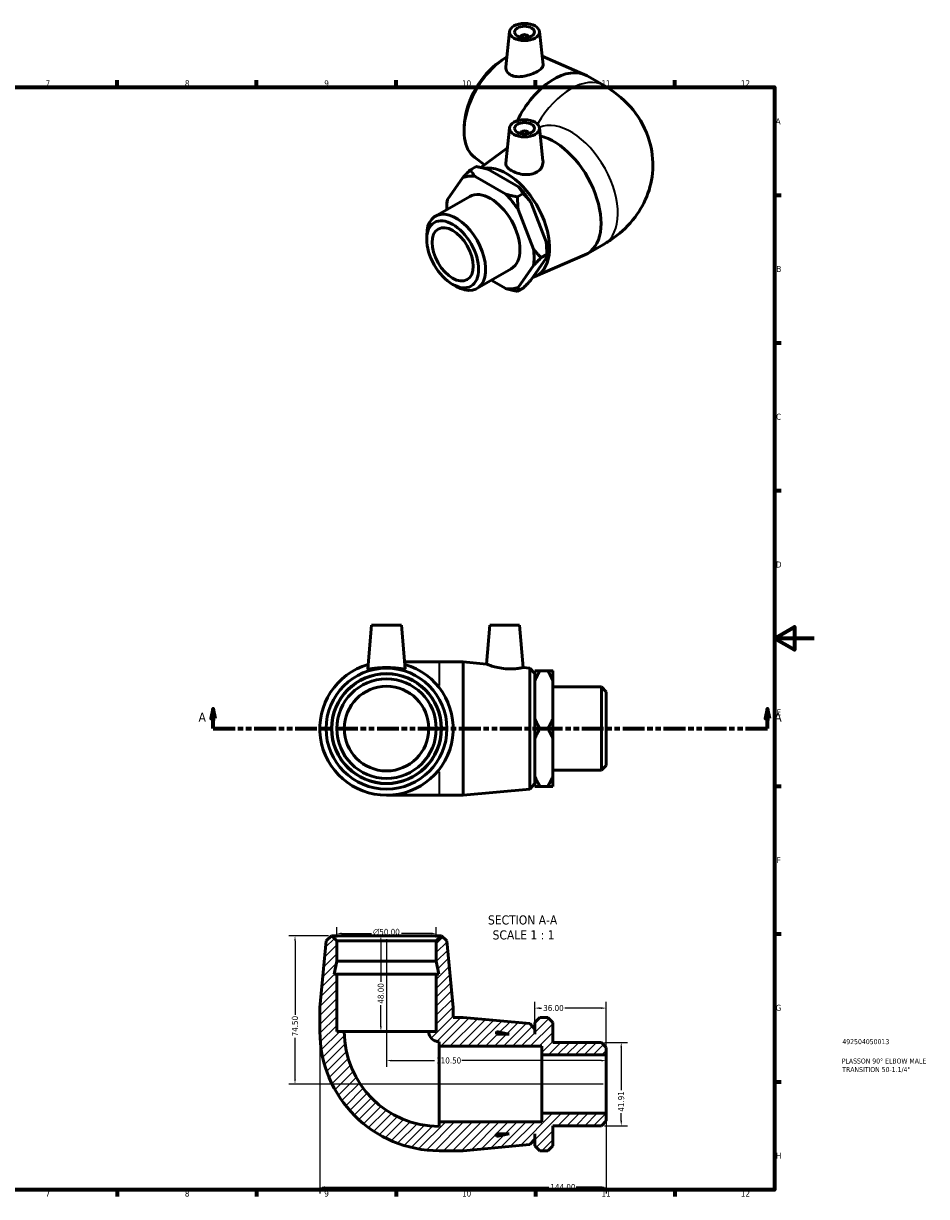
# Model space of a CAD drawing. Header units: millimetres. Extents: x -11 to 897, y -62 to 622.
# Tile 3 of 3: x 443 to 897, y 17 to 606. Entities that reach past the tile are written whole.
import ezdxf

# ---------------------------------------------------------------- set-up
doc = ezdxf.new("R2010")
doc.units = ezdxf.units.MM
doc.linetypes.add('DOUBLE_DASH_CHAIN', pattern=[1.2403, 0.6614, -0.0827, 0.1654, -0.0827, 0.1654, -0.0827])
for name, color, linetype, lineweight in [('Border (ANSI)', 7, 'Continuous', 70), ('Dimension (ANSI)', 7, 'Continuous', 25), ('Hatch (ANSI)', 7, 'Continuous', 18), ('Section Line (ANSI)', 7, 'DOUBLE_DASH_CHAIN', 70), ('Symbol (ANSI)', 7, 'Continuous', 25), ('Title (ISO)', 7, 'Continuous', 50), ('Visible (ANSI)', 7, 'Continuous', 50), ('Visible Narrow (ANSI)', 7, 'Continuous', 35)]:
    doc.layers.add(name, color=color, linetype=linetype, lineweight=lineweight)
doc.styles.add('Label Text (ANSI)', font='tahoma.ttf')
doc.styles.add('Note Text (ANSI)', font='tahoma.ttf')
doc.styles.add('Note Text (ISO)', font='tahoma.ttf')
doc.dimstyles.new('Default - mm (ANSI)', dxfattribs={"dimtxt": 3.048, "dimasz": 2.5, "dimexe": 3.175, "dimexo": 1.6002, "dimgap": 0.8, "dimtad": 0, "dimtoh": 1, "dimrnd": 1e-08, "dimzin": 4, "dimdsep": 46, "dimtxsty": 'Note Text (ANSI)', "dimcen": 0.09, "dimdle": 10, "dimclrd": 256, "dimclre": 256, "dimclrt": 256, "dimadec": 1, "dimazin": 1, "dimtfac": 1, "dimtofl": 0, "dimtmove": 0, "dimatfit": 3, "dimfxl": 1, "dimtolj": 1, "dimtzin": 4, "dimlwd": -1, "dimlwe": -1, "dimarcsym": 0})

# ---------------------------------------------------------------- blocks, each defined once
blk = doc.blocks.new('Borders Default Border')
at = {"layer": 'Border (ANSI)'}
for p, q in [((490.58, 574), (490.58, 577.45)), ((560.67, 574), (560.67, 577.45)), ((630.75, 574), (630.75, 577.45)), ((700.83, 574), (700.83, 577.45)), ((770.92, 574), (770.92, 577.45)), ((821, 519.75), (824.45, 519.75)), ((821, 445.5), (824.45, 445.5)), ((821, 371.25), (824.45, 371.25)), ((821, 222.75), (824.45, 222.75)), ((821, 148.5), (824.45, 148.5)), ((821, 74.25), (824.45, 74.25)), ((490.58, 20), (490.58, 16.55)), ((560.67, 20), (560.67, 16.55)), ((630.75, 20), (630.75, 16.55)), ((700.83, 20), (700.83, 16.55)), ((770.92, 20), (770.92, 16.55))]:
    blk.add_line(p, q, dxfattribs=at)
at = {"layer": 'Border (ANSI)', "flags": 128}
for points in [[(20, 20), (20, 574), (821, 574), (821, 20), (20, 20)], [(841, 297), (821, 297), (831, 302.77), (831, 291.23), (821, 297)]]:
    blk.add_lwpolyline(points, dxfattribs=at)
at = {"layer": 'Border (ANSI)', "color": 230, "true_color": 0xff0080, "attachment_point": 7, "style": 'Note Text (ANSI)'}
for s, insert, char_height in [('7', (454.6, 574.4), 3.05), ('8', (524.63, 574.33), 3.05), ('9', (594.7, 574.34), 3.05), ('10', (663.96, 574.34), 3.048), ('11', (734.04, 574.4), 3.048), ('12', (804.13, 574.4), 3.048), ('A', (821.63, 555.35), 3.05), ('B', (821.99, 481.1), 3.05), ('C', (821.8, 406.8), 3.05), ('D', (821.81, 332.6), 3.05), ('E', (822.05, 258.35), 3.05), ('F', (822.14, 184.1), 3.05), ('G', (821.66, 109.79), 3.05), ('H', (821.81, 35.6), 3.05), ('7', (454.6, 16.55), 3.05), ('8', (524.63, 16.48), 3.05), ('9', (594.7, 16.49), 3.05), ('10', (663.96, 16.49), 3.048), ('11', (734.04, 16.55), 3.048), ('12', (804.13, 16.55), 3.048)]:
    blk.add_mtext(s, dxfattribs=dict(at, insert=insert, char_height=char_height))
blk = doc.blocks.new('Title Blocks ISO')
at = {"layer": 'Title (ISO)', "color": 232, "true_color": 0xca0064, "style": 'Note Text (ISO)'}
for tag, p in [('PART_NUMBER_001', (34.16, 73.13)), ('DESCRIPTION_001', (33.84, 63.4)), ('DESCRIPTION_002', (34.09, 59.12))]:
    blk.add_attdef(tag, p, '', height=2.5, dxfattribs=at)
blk = doc.blocks.new('2dTransSection0')
at = {"layer": 'Section Line (ANSI)', "linetype": 'Continuous'}
for p, q in [((538.86, 261.68), (537.86, 256.68)), ((538.86, 256.68), (538.86, 261.68)), ((539.86, 256.68), (538.86, 261.68)), ((817.47, 261.68), (816.47, 256.68)), ((817.47, 256.68), (817.47, 261.68)), ((818.47, 256.68), (817.47, 261.68)), ((537.86, 256.68), (539.86, 256.68)), ((538.86, 251.68), (538.86, 256.68)), ((816.47, 256.68), (818.47, 256.68)), ((817.47, 251.68), (817.47, 256.68)), ((538.86, 251.68), (549.85, 251.68)), ((806.48, 251.68), (817.47, 251.68))]:
    blk.add_line(p, q, dxfattribs=at)
at = {"layer": 'Section Line (ANSI)', "linetype": 'DOUBLE_DASH_CHAIN', "ltscale": 16.597679}
blk.add_line((538.86, 251.68), (817.47, 251.68), dxfattribs=at)
at = {"layer": 'Section Line (ANSI)', "linetype": 'Continuous', "flags": 128}
for points in [[(539.86, 256.68), (538.86, 261.68), (537.86, 256.68), (539.86, 256.68)], [(818.47, 256.68), (817.47, 261.68), (816.47, 256.68), (818.47, 256.68)]]:
    blk.add_lwpolyline(points, dxfattribs=at)
at = {"layer": 'Section Line (ANSI)'}
for points in [[(539.86, 256.68), (538.86, 261.68), (537.86, 256.68), (539.86, 256.68)], [(818.47, 256.68), (817.47, 261.68), (816.47, 256.68), (818.47, 256.68)]]:
    blk.add_solid(points, dxfattribs=at)
at = {"layer": 'Section Line (ANSI)', "char_height": 4.57, "attachment_point": 7, "style": 'Label Text (ANSI)'}
for insert in [(531.5, 255.18), (820.94, 255.18)]:
    blk.add_mtext('A', dxfattribs=dict(at, insert=insert))
blk = doc.blocks.new('*D7')
at = {"layer": 'Defpoints', "color": 0, "transparency": 16777216}
for p in [(600.98, 148.76), (600.98, 145.06), (650.98, 145.06)]:
    blk.add_point(p, dxfattribs=at)
at = {"layer": 'Dimension (ANSI)', "transparency": 16777216}
for p, q in [((600.98, 146.66), (600.98, 151.94)), ((603.48, 148.76), (618.4, 148.76)), ((648.48, 148.76), (633.55, 148.76)), ((650.98, 146.66), (650.98, 151.94))]:
    blk.add_line(p, q, dxfattribs=at)
for points in [[(603.48, 149.18), (603.48, 148.35), (600.98, 148.76)], [(648.48, 149.18), (648.48, 148.35), (650.98, 148.76)]]:
    blk.add_solid(points, dxfattribs=at)
at = {"layer": 'Dimension (ANSI)', "color": 230, "true_color": 0xff0080, "transparency": 16777216, "insert": (619.2, 151.06), "char_height": 3.048, "attachment_point": 1, "style": 'Note Text (ANSI)'}
blk.add_mtext('\\A1;\\fAIGDT|b0|i0;\\H3.0480;\\ln\\fTahoma|b0|i0;\\H3.0480;50.00', dxfattribs=at)
blk = doc.blocks.new('*D8')
at = {"layer": 'Defpoints', "color": 0, "transparency": 16777216}
for p in [(598.48, 147.56), (579.98, 73.06), (736.48, 73.06)]:
    blk.add_point(p, dxfattribs=at)
at = {"layer": 'Dimension (ANSI)', "transparency": 16777216}
for p, q in [((596.88, 147.56), (576.81, 147.56)), ((579.98, 145.06), (579.98, 107.88)), ((579.98, 75.56), (579.98, 96.23)), ((734.88, 73.06), (576.81, 73.06))]:
    blk.add_line(p, q, dxfattribs=at)
for points in [[(579.56, 145.06), (580.4, 145.06), (579.98, 147.56)], [(579.56, 75.56), (580.4, 75.56), (579.98, 73.06)]]:
    blk.add_solid(points, dxfattribs=at)
at = {"layer": 'Dimension (ANSI)', "color": 230, "true_color": 0xff0080, "transparency": 16777216, "insert": (578.39, 97.03), "char_height": 3.048, "attachment_point": 1, "rotation": 90, "style": 'Note Text (ANSI)'}
blk.add_mtext('\\A1;74.50', dxfattribs=at)
blk = doc.blocks.new('*D9')
at = {"layer": 'Defpoints', "color": 0, "transparency": 16777216}
for p in [(592.48, 99.56), (736.48, 58.39), (736.48, 21.26)]:
    blk.add_point(p, dxfattribs=at)
at = {"layer": 'Dimension (ANSI)', "transparency": 16777216}
for p, q in [((592.48, 97.96), (592.48, 18.09)), ((736.48, 56.79), (736.48, 18.09)), ((594.98, 21.26), (707.57, 21.26)), ((733.98, 21.26), (721.25, 21.26))]:
    blk.add_line(p, q, dxfattribs=at)
for points in [[(594.98, 21.68), (594.98, 20.85), (592.48, 21.26)], [(733.98, 21.68), (733.98, 20.85), (736.48, 21.26)]]:
    blk.add_solid(points, dxfattribs=at)
at = {"layer": 'Dimension (ANSI)', "color": 230, "true_color": 0xff0080, "transparency": 16777216, "insert": (708.37, 22.85), "char_height": 3.048, "attachment_point": 1, "style": 'Note Text (ANSI)'}
blk.add_mtext('\\A1;144.00', dxfattribs=at)
blk = doc.blocks.new('*D10')
at = {"layer": 'Defpoints', "color": 0, "transparency": 16777216}
for p in [(733.98, 94.01), (733.98, 52.1), (743.98, 52.1)]:
    blk.add_point(p, dxfattribs=at)
at = {"layer": 'Dimension (ANSI)', "transparency": 16777216}
for p, q in [((735.58, 94.01), (747.16, 94.01)), ((743.98, 91.51), (743.98, 70.01)), ((743.98, 54.6), (743.98, 58.4)), ((735.58, 52.1), (747.16, 52.1))]:
    blk.add_line(p, q, dxfattribs=at)
for points in [[(743.56, 91.51), (744.4, 91.51), (743.98, 94.01)], [(743.56, 54.6), (744.4, 54.6), (743.98, 52.1)]]:
    blk.add_solid(points, dxfattribs=at)
at = {"layer": 'Dimension (ANSI)', "color": 230, "true_color": 0xff0080, "transparency": 16777216, "insert": (742.4, 59.2), "char_height": 3.048, "attachment_point": 1, "rotation": 90, "style": 'Note Text (ANSI)'}
blk.add_mtext('\\A1;41.91', dxfattribs=at)
blk = doc.blocks.new('*D11')
at = {"layer": 'Defpoints', "color": 0, "transparency": 16777216}
for p in [(625.98, 147.56), (623.15, 99.56), (625.98, 99.56)]:
    blk.add_point(p, dxfattribs=at)
at = {"layer": 'Dimension (ANSI)', "transparency": 16777216}
for p, q in [((623.15, 145.06), (623.15, 124.44)), ((623.15, 102.06), (623.15, 112.67))]:
    blk.add_line(p, q, dxfattribs=at)
for points in [[(622.73, 145.06), (623.56, 145.06), (623.15, 147.56)], [(622.73, 102.06), (623.56, 102.06), (623.15, 99.56)]]:
    blk.add_solid(points, dxfattribs=at)
at = {"layer": 'Dimension (ANSI)', "color": 230, "true_color": 0xff0080, "transparency": 16777216, "insert": (621.55, 113.47), "char_height": 3.048, "attachment_point": 1, "rotation": 90, "style": 'Note Text (ANSI)'}
blk.add_mtext('\\A1;48.00', dxfattribs=at)
blk = doc.blocks.new('*D12')
at = {"layer": 'Defpoints', "color": 0, "transparency": 16777216}
for p in [(700.48, 111.23), (700.48, 100.71), (736.48, 87.73)]:
    blk.add_point(p, dxfattribs=at)
at = {"layer": 'Dimension (ANSI)', "transparency": 16777216}
for p, q in [((700.48, 102.31), (700.48, 114.4)), ((736.48, 89.33), (736.48, 114.4)), ((702.98, 111.23), (703.96, 111.23)), ((733.98, 111.23), (715.62, 111.23))]:
    blk.add_line(p, q, dxfattribs=at)
for points in [[(702.98, 111.64), (702.98, 110.81), (700.48, 111.23)], [(733.98, 111.64), (733.98, 110.81), (736.48, 111.23)]]:
    blk.add_solid(points, dxfattribs=at)
at = {"layer": 'Dimension (ANSI)', "color": 230, "true_color": 0xff0080, "transparency": 16777216, "insert": (704.76, 112.81), "char_height": 3.048, "attachment_point": 1, "style": 'Note Text (ANSI)'}
blk.add_mtext('\\A1;36.00', dxfattribs=at)
blk = doc.blocks.new('*D13')
at = {"layer": 'Defpoints', "color": 0, "transparency": 16777216}
for p in [(625.98, 147.56), (625.98, 84.86), (736.48, 73.06)]:
    blk.add_point(p, dxfattribs=at)
at = {"layer": 'Dimension (ANSI)', "transparency": 16777216}
for p, q in [((625.98, 145.96), (625.98, 81.68)), ((628.48, 84.86), (650.14, 84.86)), ((733.98, 84.86), (663.82, 84.86))]:
    blk.add_line(p, q, dxfattribs=at)
for points in [[(628.48, 85.28), (628.48, 84.44), (625.98, 84.86)], [(733.98, 85.28), (733.98, 84.44), (736.48, 84.86)]]:
    blk.add_solid(points, dxfattribs=at)
at = {"layer": 'Dimension (ANSI)', "color": 230, "true_color": 0xff0080, "transparency": 16777216, "insert": (650.94, 86.45), "char_height": 3.048, "attachment_point": 1, "style": 'Note Text (ANSI)'}
blk.add_mtext('\\A1;110.50', dxfattribs=at)

msp = doc.modelspace()

# ---------------------------------------------------------------- hatches: boundary and pattern name
at = {"layer": 'Hatch (ANSI)'}
h = msp.add_hatch(dxfattribs=at)
h.set_pattern_fill('ANSI31', color=256, scale=25.4, style=0)
h.set_pattern_definition([(45, (0, 0), (-2.245064, 2.245064), [])])
edge = h.paths.add_edge_path()
edge.add_line((650.98, 128.357), (650.98, 99.557))
edge.add_line((650.98, 99.557), (647.23, 99.557))
edge.add_ellipse((652.48, 99.557), major_axis=(-5.25, 0), ratio=1, start_angle=0, end_angle=90)
edge.add_line((652.48, 94.307), (652.48, 92.057))
edge.add_line((652.48, 92.057), (704.08, 92.057))
edge.add_line((704.08, 92.057), (704.08, 87.726))
edge.add_line((704.08, 87.726), (736.48, 87.726))
edge.add_line((736.48, 87.726), (736.48, 91.512))
edge.add_line((736.48, 91.512), (733.98, 94.012))
edge.add_line((733.98, 94.012), (709.58, 94.012))
edge.add_line((709.58, 94.012), (709.58, 104.057))
edge.add_line((709.58, 104.057), (707.08, 106.557))
edge.add_line((707.08, 106.557), (703.08, 106.557))
edge.add_line((703.08, 106.557), (700.58, 104.057))
edge.add_line((700.58, 104.057), (700.58, 98.057))
edge.add_line((700.58, 98.057), (700.48, 98.057))
edge.add_line((700.48, 98.057), (700.48, 100.707))
edge.add_line((700.48, 100.707), (697.991, 103.439))
edge.add_line((697.991, 103.439), (664.48, 106.557))
edge.add_line((664.48, 106.557), (659.48, 106.557))
edge.add_line((659.48, 106.557), (659.48, 111.557))
edge.add_line((659.48, 111.557), (656.362, 145.068))
edge.add_line((656.362, 145.068), (653.63, 147.557))
edge.add_line((653.63, 147.557), (653.48, 147.557))
edge.add_line((653.48, 147.557), (650.98, 145.057))
edge.add_line((650.98, 145.057), (650.98, 134.757))
edge.add_line((650.98, 134.757), (652.341, 128.357))
edge.add_line((652.341, 128.357), (650.98, 128.357))
h.paths.add_polyline_path([(681.28, 99.418), (687.68, 98.057), (681.28, 98.057)], flags=0)
edge = h.paths.add_edge_path()
edge.add_ellipse((652.48, 99.557), major_axis=(-60, 0), ratio=1, start_angle=0, end_angle=90)
edge.add_line((652.48, 39.557), (664.48, 39.557))
edge.add_line((664.48, 39.557), (697.991, 42.676))
edge.add_line((697.991, 42.676), (700.48, 45.407))
edge.add_line((700.48, 45.407), (700.48, 48.057))
edge.add_line((700.48, 48.057), (700.58, 48.057))
edge.add_line((700.58, 48.057), (700.58, 42.057))
edge.add_line((700.58, 42.057), (703.08, 39.557))
edge.add_line((703.08, 39.557), (707.08, 39.557))
edge.add_line((707.08, 39.557), (709.58, 42.057))
edge.add_line((709.58, 42.057), (709.58, 52.102))
edge.add_line((709.58, 52.102), (733.98, 52.102))
edge.add_line((733.98, 52.102), (736.48, 54.602))
edge.add_line((736.48, 54.602), (736.48, 58.389))
edge.add_line((736.48, 58.389), (704.08, 58.389))
edge.add_line((704.08, 58.389), (704.08, 54.057))
edge.add_line((704.08, 54.057), (652.48, 54.057))
edge.add_line((652.48, 54.057), (652.48, 51.807))
edge.add_ellipse((652.48, 99.557), major_axis=(0, -47.75), ratio=1, start_angle=270, end_angle=360, ccw=False)
edge.add_line((604.73, 99.557), (600.98, 99.557))
edge.add_line((600.98, 99.557), (600.98, 128.357))
edge.add_line((600.98, 128.357), (599.62, 128.357))
edge.add_line((599.62, 128.357), (600.98, 134.757))
edge.add_line((600.98, 134.757), (600.98, 145.057))
edge.add_line((600.98, 145.057), (598.48, 147.557))
edge.add_line((598.48, 147.557), (598.33, 147.557))
edge.add_line((598.33, 147.557), (595.599, 145.068))
edge.add_line((595.599, 145.068), (592.48, 111.557))
edge.add_line((592.48, 111.557), (592.48, 99.557))
h.paths.add_polyline_path([(687.68, 48.057), (681.28, 46.697), (681.28, 48.057)], flags=0)

# ---------------------------------------------------------------- linework, layer by layer
at = {"layer": 'Visible (ANSI)'}
for p, q in [((687.879, 601.948), (685.981, 584.246)), ((702.851, 601.948), (704.653, 585.14)), ((693.365, 599.229), (693.365, 599.042)), ((697.365, 599.229), (697.365, 599.042)), ((704.175, 589.593), (725.718, 580.263)), ((682.597, 586.589), (684.15, 587.677)), ((726.861, 579.689), (735.346, 574.803)), ((665.24, 556.449), (665.079, 554.56)), ((687.879, 553.573), (685.972, 535.787)), ((693.365, 550.854), (693.365, 550.668)), ((697.365, 550.854), (697.365, 550.668)), ((702.851, 553.573), (704.631, 536.966)), ((673.402, 533.632), (686.803, 543.532)), ((670.316, 538.611), (675.229, 534.982)), ((671.005, 534.126), (668.177, 532.497)), ((676.893, 532.771), (692.341, 523.875)), ((664.349, 528.54), (656.625, 517.52)), ((685.977, 520.211), (670.529, 529.106)), ((650.542, 509.164), (667.796, 519.099)), ((691.865, 518.856), (694.693, 520.485)), ((656.333, 513.563), (656.333, 515.599)), ((698.521, 516.191), (706.245, 496.276)), ((699.881, 492.611), (692.157, 512.526)), ((646.182, 497.501), (646.182, 499.537)), ((726.861, 490.274), (735.346, 495.16)), ((700.573, 478.81), (725.718, 489.7)), ((703.709, 488.317), (706.537, 489.946)), ((706.537, 491.982), (706.537, 489.946)), ((692.157, 473.34), (699.881, 484.36)), ((706.245, 488.024), (698.521, 477.005)), ((671.457, 472.845), (688.71, 482.781)), ((659.181, 474.928), (660.942, 473.906)), ((678.655, 476.99), (685.977, 472.774)), ((694.693, 473.048), (691.865, 471.419)), ((618.48, 303.677), (616.566, 281.795)), ((618.48, 303.677), (633.48, 303.677)), ((633.48, 303.677), (635.395, 281.795)), ((677.88, 303.677), (676.167, 284.09)), ((677.88, 303.677), (692.88, 303.677)), ((692.88, 303.677), (694.745, 282.361)), ((652.48, 285.177), (635.099, 285.177)), ((664.48, 285.177), (652.48, 285.177)), ((664.48, 285.177), (664.48, 218.177)), ((676.167, 284.09), (664.48, 285.177)), ((697.991, 282.059), (694.745, 282.361)), ((697.991, 221.296), (697.991, 282.059)), ((700.48, 279.327), (697.991, 282.059)), ((700.48, 279.327), (700.48, 224.027)), ((700.58, 275.643), (700.58, 280.689)), ((703.08, 280.689), (707.08, 280.689)), ((709.58, 280.689), (709.58, 275.643)), ((700.58, 276.677), (700.48, 276.677)), ((700.58, 256.724), (700.58, 275.643)), ((709.58, 275.643), (709.58, 256.724)), ((733.98, 272.632), (709.58, 272.632)), ((733.98, 230.722), (733.98, 272.632)), ((736.48, 270.132), (733.98, 272.632)), ((736.48, 270.132), (736.48, 233.222)), ((700.58, 246.631), (700.58, 256.724)), ((709.58, 256.724), (709.58, 246.631)), ((703.08, 251.677), (707.08, 251.677)), ((700.58, 227.712), (700.58, 246.631)), ((709.58, 246.631), (709.58, 227.712)), ((733.98, 230.722), (709.58, 230.722)), ((736.48, 233.222), (733.98, 230.722)), ((700.48, 224.027), (697.991, 221.296)), ((700.58, 226.677), (700.48, 226.677)), ((700.58, 222.666), (700.58, 227.712)), ((709.58, 227.712), (709.58, 222.666)), ((625.98, 218.177), (652.48, 218.177)), ((664.48, 218.177), (652.48, 218.177)), ((697.991, 221.296), (664.48, 218.177)), ((703.08, 222.666), (707.08, 222.666)), ((598.33, 147.557), (595.599, 145.068)), ((598.48, 147.557), (598.33, 147.557)), ((600.98, 145.057), (598.48, 147.557)), ((653.48, 147.557), (598.48, 147.557)), ((653.48, 147.557), (650.98, 145.057)), ((653.63, 147.557), (653.48, 147.557)), ((656.362, 145.068), (653.63, 147.557)), ((595.599, 145.068), (592.48, 111.557)), ((600.98, 134.757), (600.98, 145.057)), ((600.98, 145.057), (650.98, 145.057)), ((650.98, 145.057), (650.98, 134.757)), ((659.48, 111.557), (656.362, 145.068)), ((599.62, 128.357), (600.98, 134.757)), ((600.98, 134.757), (650.98, 134.757)), ((650.98, 134.757), (652.341, 128.357)), ((600.98, 128.357), (599.62, 128.357)), ((600.98, 99.557), (600.98, 128.357)), ((600.98, 128.357), (650.98, 128.357)), ((650.98, 128.357), (650.98, 99.557)), ((652.341, 128.357), (650.98, 128.357)), ((592.48, 111.557), (592.48, 99.557)), ((659.48, 106.557), (659.48, 111.557)), ((664.48, 106.557), (659.48, 106.557)), ((697.991, 103.439), (664.48, 106.557)), ((703.08, 106.557), (700.58, 104.057)), ((703.08, 106.557), (707.08, 106.557)), ((709.58, 104.057), (707.08, 106.557)), ((700.48, 100.707), (697.991, 103.439)), ((700.48, 98.057), (700.48, 100.707)), ((700.58, 104.057), (700.58, 98.057)), ((709.58, 94.012), (709.58, 104.057)), ((604.73, 99.557), (600.98, 99.557)), ((604.73, 99.557), (647.23, 99.557)), ((650.98, 99.557), (647.23, 99.557)), ((681.28, 99.418), (687.68, 98.057)), ((681.28, 98.057), (681.28, 99.418)), ((687.68, 98.057), (681.28, 98.057)), ((700.58, 98.057), (700.48, 98.057)), ((652.48, 94.307), (652.48, 92.057)), ((652.48, 92.057), (704.08, 92.057)), ((652.48, 92.057), (652.48, 54.057)), ((704.08, 92.057), (704.08, 87.726)), ((733.98, 94.012), (709.58, 94.012)), ((736.48, 91.512), (733.98, 94.012)), ((736.48, 87.726), (736.48, 91.512)), ((704.08, 87.726), (736.48, 87.726)), ((704.08, 87.726), (704.08, 58.389)), ((736.48, 87.726), (736.48, 58.389)), ((704.08, 54.057), (652.48, 54.057)), ((652.48, 54.057), (652.48, 51.807)), ((736.48, 58.389), (704.08, 58.389)), ((704.08, 58.389), (704.08, 54.057)), ((733.98, 52.102), (736.48, 54.602)), ((736.48, 54.602), (736.48, 58.389)), ((687.68, 48.057), (681.28, 46.697)), ((681.28, 46.697), (681.28, 48.057)), ((681.28, 48.057), (687.68, 48.057)), ((700.48, 45.407), (700.48, 48.057)), ((700.48, 48.057), (700.58, 48.057)), ((700.58, 48.057), (700.58, 42.057)), ((709.58, 42.057), (709.58, 52.102)), ((709.58, 52.102), (733.98, 52.102)), ((664.48, 39.557), (697.991, 42.676)), ((697.991, 42.676), (700.48, 45.407)), ((700.58, 42.057), (703.08, 39.557)), ((707.08, 39.557), (709.58, 42.057)), ((652.48, 39.557), (664.48, 39.557)), ((707.08, 39.557), (703.08, 39.557))]:
    msp.add_line(p, q, dxfattribs=at)
for radius in [30.382, 27.65, 27.5, 25, 21.25]:
    msp.add_circle((625.98, 251.677), radius, dxfattribs=at)
for centre, radius, start, end in [((625.98, 251.677), 33.5, 105.996762, 74.003238), ((652.48, 99.557), 60, 180, 270), ((652.48, 99.557), 47.75, 180, 270), ((652.48, 99.557), 5.25, 180, 270)]:
    msp.add_arc(centre, radius, start, end, dxfattribs=at)
for centre, major_axis, ratio in [((695.365, 601.681), (-7.5, 0), 0.5758617), ((695.365, 601.681), (-5, 0), 0.5758617), ((695.365, 553.307), (-7.5, 0), 0.5758617), ((695.365, 553.307), (-5, 0), 0.5758617), ((659.232, 489.986), (-9.21, 15.993), 0.5780931), ((659.232, 489.986), (-7.32, 12.711), 0.5780931)]:
    msp.add_ellipse(centre, major_axis=major_axis, ratio=ratio, dxfattribs=at)
for centre, major_axis, ratio, start_param, end_param in [((695.365, 599.229), (-2, 0), 0.5758617, 2.9729035, 6.4518745), ((686.448, 564.304), (-15.161, -26.328), 0.5780931, 3.9221568, 6.2172101), ((684.688, 565.318), (-13.798, -23.961), 0.5780931, 4.0322113, 5.3925667), ((710.143, 550.659), (16.718, 29.031), 0.5780931, 0, 1.6818578), ((695.365, 550.854), (2, 0), 0.5758617, 6.1144961, 9.5934671), ((710.143, 519.305), (16.718, -29.031), 0.5780931, 6.2172101, 8.9347945), ((686.448, 505.659), (15.161, -26.328), 0.5780931, 6.153373, 9.2043724), ((678.253, 500.94), (-15.47, 26.864), 0.5780931, 5.8598079, 6.1868314), ((678.253, 500.94), (-10.457, 18.159), 0.5780931, 3.1415927, 6.2831853), ((678.253, 500.94), (15.47, -26.864), 0.5780931, 1.6710177, 1.9980412), ((684.617, 504.605), (-15.47, 26.864), 0.5780931, 4.8126103, 5.1396338), ((678.253, 500.94), (-15.47, 26.864), 0.5780931, 0.6238201, 0.8285192), ((661, 491.004), (10.457, -18.159), 0.5780931, 5.4958534, 10.2121098), ((684.617, 504.605), (-15.47, 26.864), 0.5780931, 3.9289245, 4.0924363), ((678.253, 500.94), (15.47, -26.864), 0.5780931, 0.6238201, 0.9508436), ((678.253, 500.94), (15.47, -26.864), 0.5780931, 5.8598079, 6.1868314)]:
    msp.add_ellipse(centre, major_axis=major_axis, ratio=ratio, start_param=start_param, end_param=end_param, dxfattribs=at)
for points, knots in [([(688.474, 580.07), (687.685, 580.467), (687.009, 581.043), (686.135, 582.414), (685.936, 583.204), (685.964, 584.048), (685.971, 584.147), (685.982, 584.246)], [0, 0, 0, 0, 0.34562351, 0.34562351, 0.69124702, 0.69124702, 0.73665467, 0.73665467, 0.73665467, 0.73665467]), ([(704.652, 585.14), (704.658, 585.086), (704.661, 585.032), (704.66, 584.511), (704.424, 583.995), (703.46, 582.944), (702.729, 582.405), (701.031, 581.427), (699.96, 580.928), (697.631, 580.083), (696.373, 579.739), (694.002, 579.315), (692.727, 579.211), (690.383, 579.375), (689.313, 579.648), (688.474, 580.07)], [3.4683816, 3.4683816, 3.4683816, 3.4683816, 3.5098853, 3.5098853, 3.8701976, 3.8701976, 4.23051, 4.23051, 4.5908223, 4.5908223, 4.9511347, 4.9511347, 5.3188799, 5.3188799, 5.6866251, 5.6866251, 5.6866251, 5.6866251]), ([(735.346, 574.803), (739.938, 572.159), (744.479, 568.756), (752.18, 560.052), (755.439, 554.973), (759.11, 544.383), (759.974, 539.303), (759.8, 529.53), (758.904, 524.874), (755.785, 516.119), (753.492, 512.104), (747.756, 504.512), (744.187, 501.213), (738.826, 497.283), (737.093, 496.166), (735.346, 495.16)], [4.712389, 4.712389, 4.712389, 4.712389, 5.0265482, 5.0265482, 5.3007547, 5.3007547, 5.5079913, 5.5079913, 5.7001604, 5.7001604, 5.9082189, 5.9082189, 6.1636869, 6.1636869, 6.2831853, 6.2831853, 6.2831853, 6.2831853]), ([(704.63, 536.966), (704.651, 536.781), (704.661, 536.596), (704.663, 535.51), (704.421, 534.533), (703.426, 532.773), (702.67, 531.994), (701.783, 531.423)], [4.87662377, 4.87662377, 4.87662377, 4.87662377, 4.95113468, 4.95113468, 5.31887991, 5.31887991, 5.68662513, 5.68662513, 5.68662513, 5.68662513]), ([(701.783, 531.423), (700.949, 530.885), (699.901, 530.468), (697.62, 530.022), (696.388, 529.989), (694.086, 530.188), (692.858, 530.435), (690.597, 531.139), (689.563, 531.594), (687.923, 532.538), (687.206, 533.092), (686.237, 534.248), (685.985, 534.853), (685.956, 535.548), (685.96, 535.667), (685.973, 535.787)], [0, 0, 0, 0, 0.3456235, 0.3456235, 0.691247, 0.691247, 1.0392222, 1.0392222, 1.3871974, 1.3871974, 1.7351726, 1.7351726, 2.0831478, 2.0831478, 2.1529321, 2.1529321, 2.1529321, 2.1529321]), ([(694.745, 282.361), (694.745, 282.361), (694.521, 282.31), (693.607, 282.131), (692.917, 282.006), (691.324, 281.797), (690.312, 281.698), (688.082, 281.628), (686.862, 281.662), (684.494, 281.872), (683.203, 282.071), (680.841, 282.572), (679.77, 282.869), (678.095, 283.385), (677.372, 283.64), (676.408, 283.994), (676.167, 284.09), (676.167, 284.09)], [1.3871974, 1.3871974, 1.3871974, 1.3871974, 1.7351726, 1.7351726, 2.0831478, 2.0831478, 2.4287713, 2.4287713, 2.7743949, 2.7743949, 3.1421401, 3.1421401, 3.5098853, 3.5098853, 3.8701976, 3.8701976, 4.23051, 4.23051, 4.23051, 4.23051]), ([(635.392, 281.764), (635.36, 281.662), (635.096, 281.628), (634.102, 281.698), (633.371, 281.797), (631.709, 282.006), (630.662, 282.131), (628.378, 282.31), (627.14, 282.361), (624.82, 282.361), (623.583, 282.31), (621.299, 282.131), (620.252, 282.006), (618.59, 281.797), (617.859, 281.698), (616.864, 281.628), (616.601, 281.662), (616.566, 281.774), (616.565, 281.784), (616.566, 281.796)], [0, 0, 0, 0, 0.3456235, 0.3456235, 0.691247, 0.691247, 1.0392222, 1.0392222, 1.3871974, 1.3871974, 1.7351726, 1.7351726, 2.0831478, 2.0831478, 2.4287713, 2.4287713, 2.7743949, 2.7743949, 2.8078379, 2.8078379, 2.8078379, 2.8078379])]:
    msp.add_open_spline(points, degree=3, knots=knots, dxfattribs=at)
for points in [[(668.177, 532.497), (666.037, 530.354), (664.349, 528.54)], [(670.529, 529.106), (669.247, 530.649), (668.177, 532.497)], [(671.005, 534.126), (674.215, 533.51), (676.893, 532.771)], [(691.865, 518.856), (688.655, 519.472), (685.977, 520.211)], [(692.157, 512.526), (691.865, 515.481), (691.865, 518.856)], [(692.341, 523.875), (693.623, 522.333), (694.693, 520.485)], [(694.693, 520.485), (696.833, 518.342), (698.521, 516.191)], [(656.625, 517.52), (656.333, 516.509), (656.333, 515.599)], [(706.245, 496.276), (706.537, 493.321), (706.537, 489.946)], [(703.709, 488.317), (701.569, 490.46), (699.881, 492.611)], [(706.537, 489.946), (706.537, 489.035), (706.245, 488.024)], [(699.881, 484.36), (701.569, 486.174), (703.709, 488.317)], [(685.977, 472.774), (688.655, 472.035), (691.865, 471.419)], [(691.865, 471.419), (691.865, 472.329), (692.157, 473.34)], [(698.521, 477.005), (696.833, 475.19), (694.693, 473.048)], [(700.58, 275.643), (701.567, 278.068), (703.08, 280.689)], [(703.08, 280.689), (701.567, 280.689), (700.58, 280.689)], [(707.08, 280.689), (708.594, 278.068), (709.58, 275.643)], [(709.58, 280.689), (708.594, 280.689), (707.08, 280.689)], [(703.08, 251.677), (701.567, 254.298), (700.58, 256.724)], [(709.58, 256.724), (708.594, 254.298), (707.08, 251.677)], [(700.58, 246.631), (701.567, 249.056), (703.08, 251.677)], [(707.08, 251.677), (708.594, 249.056), (709.58, 246.631)], [(703.08, 222.666), (701.567, 225.286), (700.58, 227.712)], [(709.58, 227.712), (708.594, 225.286), (707.08, 222.666)], [(700.58, 222.666), (701.567, 222.666), (703.08, 222.666)], [(707.08, 222.666), (708.594, 222.666), (709.58, 222.666)]]:
    msp.add_rational_spline(points, [1, 1.00410586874, 1], degree=2, dxfattribs=at)
msp.add_open_spline([(635.394, 281.796), (635.396, 281.784), (635.395, 281.774), (635.392, 281.764)], degree=3, dxfattribs=at)
at = {"layer": 'Visible Narrow (ANSI)'}
for p, q in [((652.48, 285.143), (652.48, 273.359)), ((652.48, 229.996), (652.48, 218.212))]:
    msp.add_line(p, q, dxfattribs=at)
for centre, major_axis, start_param, end_param in [((718.629, 545.772), (16.718, 29.031), 0, 1.5698512), ((718.629, 524.191), (-16.718, 29.031), 3.1415927, 6.2295921)]:
    msp.add_ellipse(centre, major_axis=major_axis, ratio=0.5780931, start_param=start_param, end_param=end_param, dxfattribs=at)

# ---------------------------------------------------------------- block references
msp.add_blockref('Borders Default Border', (0, 0))
msp.add_blockref('Title Blocks ISO', (821, 20)).add_auto_attribs({'PART_NUMBER_001': '492504050013', 'DESCRIPTION_001': 'PLASSON 90° ELBOW MALE', 'DESCRIPTION_002': 'TRANSITION 50-1.1/4"'})
at = {"layer": 'Section Line (ANSI)'}
msp.add_blockref('2dTransSection0', (0, 0), dxfattribs=at)

# ---------------------------------------------------------------- texts
at = {"layer": 'Symbol (ANSI)', "char_height": 4.572, "attachment_point": 7, "style": 'Label Text (ANSI)'}
for s, insert in [('SECTION A-A', (677.005, 153.164)), ('SCALE 1 : 1', (679.325, 145.651))]:
    msp.add_mtext(s, dxfattribs=dict(at, insert=insert))

# ---------------------------------------------------------------- dimensions: what is measured, and where the dimension line sits
at = {"layer": 'Dimension (ANSI)'}
for base, p1, p2, angle, override, picture, middle in [((579.98, 73.057), (598.48, 147.557), (736.48, 73.057), 90, {"dimtoh": 0, "dimdec": 2, "dimtp": 0, "dimtm": 0, "dimtdec": 2, "dimatfit": 1}, '*D8', (579.98, 102.057)), ((623.147, 99.557), (625.98, 147.557), (625.98, 99.557), 270, {"dimtoh": 0, "dimdec": 2, "dimse1": 1, "dimse2": 1, "dimtp": 0, "dimtm": 0, "dimtdec": 2, "dimatfit": 1}, '*D11', (623.147, 118.557)), ((743.98, 52.102), (733.98, 94.012), (733.98, 52.102), 90, {"dimtoh": 0, "dimdec": 2, "dimtp": 0, "dimtm": 0, "dimtdec": 2, "dimatfit": 1}, '*D10', (743.98, 64.205))]:
    dim = msp.add_linear_dim(base=base, p1=p1, p2=p2, angle=angle, dimstyle='Default - mm (ANSI)', override=override, dxfattribs=at)
    dim.commit()
    dim.dimension.update_dxf_attribs({"geometry": picture, "text_midpoint": middle, "dimtype": 160})
dim = msp.add_linear_dim(base=(600.98, 148.762), p1=(650.98, 145.057), p2=(600.98, 145.057), angle=180, text='\\fAIGDT|b0|i0;\\H3.0480;\\ln\\fTahoma|b0|i0;\\H3.0480;<>', dimstyle='Default - mm (ANSI)', override={"dimtoh": 0, "dimdec": 2, "dimtp": 0, "dimtm": 0, "dimtdec": 2, "dimatfit": 1}, dxfattribs=at)
dim.commit()
dim.dimension.update_dxf_attribs({"geometry": '*D7', "text_midpoint": (625.976, 148.762), "dimtype": 160})
for base, p1, p2, override, picture, middle in [((625.98, 84.86), (736.48, 73.057), (625.98, 147.557), {"dimtoh": 0, "dimdec": 2, "dimse1": 1, "dimtp": 0, "dimtm": 0, "dimtdec": 2, "dimatfit": 1}, '*D13', (656.98, 84.86)), ((700.48, 111.225), (736.48, 87.726), (700.48, 100.707), {"dimtoh": 0, "dimdec": 2, "dimtp": 0, "dimtm": 0, "dimtdec": 2, "dimatfit": 1}, '*D12', (709.79, 111.225)), ((736.48, 21.263), (592.48, 99.557), (736.48, 58.389), {"dimtoh": 0, "dimdec": 2, "dimtp": 0, "dimtm": 0, "dimtdec": 2, "dimatfit": 1}, '*D9', (714.414, 21.263))]:
    dim = msp.add_linear_dim(base=base, p1=p1, p2=p2, dimstyle='Default - mm (ANSI)', override=override, dxfattribs=at)
    dim.commit()
    dim.dimension.update_dxf_attribs({"geometry": picture, "text_midpoint": middle, "dimtype": 160})

doc.saveas('drawing.dxf')
